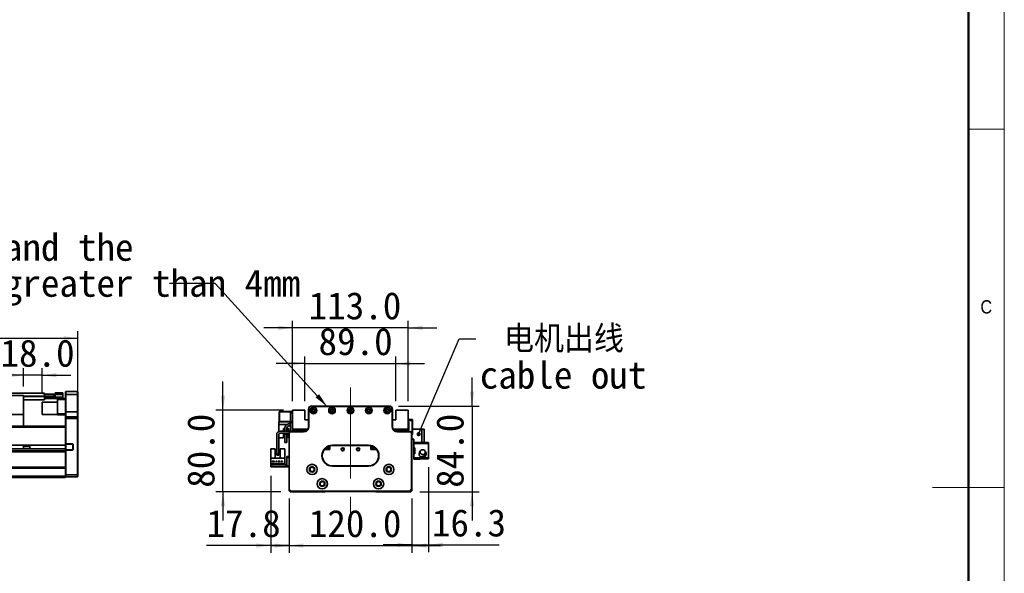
# Model space of a CAD drawing. Header units: millimetres. Extents: x 35 to 2905, y 35 to 2044.
# Tile 8 of 9: x 1943 to 2905, y 956 to 1497. Entities that reach past the tile are written whole.
import ezdxf

# ---------------------------------------------------------------- set-up
doc = ezdxf.new("R2010")
doc.units = ezdxf.units.MM
doc.header["$LTSCALE"] = 7
doc.linetypes.add('CENTERX2', pattern=[20.32, 12.7, -2.54, 2.54, -2.54])
doc.layers.add('黑色实线', color=7, linetype='Continuous')
doc.styles.add('SLDTEXTSTYLE1', font='Gothic.ttf', dxfattribs={"width": 0.913})
doc.styles.add('SLDTEXTSTYLE8', font='txt')
doc.styles.add('SLDTEXTSTYLE9', font='txt', dxfattribs={"bigfont": 'bigfont'})
doc.dimstyles.new('SLDDIMSTYLE0', dxfattribs={"dimtxt": 26.6, "dimasz": 14, "dimexe": 0, "dimexo": 0.0625, "dimgap": 6.65, "dimtad": 2, "dimdec": 1, "dimrnd": 1e-09, "dimzin": 4, "dimdsep": 46, "dimtxsty": 'SLDTEXTSTYLE8', "dimsah": 1, "dimcen": 0.09, "dimadec": 0, "dimazin": 1, "dimtfac": 1, "dimtdec": 1, "dimtmove": 0, "dimatfit": 0, "dimfxl": 0, "dimfrac": 2, "dimtolj": 1, "dimtzin": 12, "dimarcsym": 0})
doc.dimstyles.new('SLDDIMSTYLE1', dxfattribs={"dimtxt": 26.6, "dimasz": 14, "dimexe": 0, "dimexo": 0.0625, "dimgap": 6.65, "dimtad": 2, "dimdec": 1, "dimrnd": 1e-09, "dimzin": 12, "dimdsep": 46, "dimtxsty": 'SLDTEXTSTYLE8', "dimsah": 1, "dimcen": 0.09, "dimadec": 0, "dimazin": 3, "dimtfac": 1, "dimtdec": 1, "dimtmove": 0, "dimatfit": 0, "dimfxl": 0, "dimfrac": 2, "dimtolj": 1, "dimtzin": 12, "dimarcsym": 0})
doc.dimstyles.new('SLDDIMSTYLE2', dxfattribs={"dimtxt": 0.18, "dimasz": 4.2, "dimexe": 0, "dimexo": 0.0625, "dimgap": 0, "dimtad": 0, "dimtih": 1, "dimtoh": 1, "dimdec": 0, "dimrnd": 1e-09, "dimzin": 0, "dimdsep": 46, "dimtxsty": 'Standard', "dimblk1": 'DOT', "dimblk2": 'DOT', "dimsah": 1, "dimcen": 0.09, "dimadec": 0, "dimazin": 0, "dimtfac": 4.2, "dimtdec": 0, "dimtofl": 0, "dimtmove": 0, "dimatfit": 3, "dimldrblk": 'DOT', "dimfxl": 0, "dimfrac": 2, "dimtolj": 1, "dimtzin": 0, "dimarcsym": 0})
doc.dimstyles.new('SLDDIMSTYLE3', dxfattribs={"dimtxt": 0.18, "dimasz": 14, "dimexe": 0, "dimexo": 0.0625, "dimgap": 0, "dimtad": 0, "dimtih": 1, "dimtoh": 1, "dimdec": 0, "dimrnd": 1e-09, "dimzin": 0, "dimdsep": 46, "dimtxsty": 'Standard', "dimsah": 1, "dimcen": 0.09, "dimadec": 0, "dimazin": 0, "dimtfac": 14, "dimtdec": 0, "dimtofl": 0, "dimtmove": 0, "dimatfit": 3, "dimfxl": 0, "dimfrac": 2, "dimtolj": 1, "dimtzin": 0, "dimarcsym": 0})
doc.dimstyles.new('SLDDIMSTYLE4', dxfattribs={"dimtxt": 26.6, "dimasz": 14, "dimexe": 0, "dimexo": 0.0625, "dimgap": 6.65, "dimtad": 2, "dimdec": 1, "dimrnd": 1e-09, "dimzin": 4, "dimdsep": 46, "dimtxsty": 'SLDTEXTSTYLE8', "dimsah": 1, "dimcen": 0.09, "dimadec": 0, "dimazin": 1, "dimtfac": 1, "dimtdec": 1, "dimtofl": 0, "dimtmove": 0, "dimatfit": 3, "dimfxl": 0, "dimfrac": 2, "dimtolj": 1, "dimtzin": 12, "dimarcsym": 0})

# ---------------------------------------------------------------- blocks, each defined once
blk = doc.blocks.new('_D')
at = {"layer": '黑色实线'}
for p, q in [((2206.32, 1028.74), (2206.32, 975.77)), ((2326.32, 1028.74), (2326.32, 975.77)), ((2206.32, 982.77), (2178.32, 982.77)), ((2206.32, 982.77), (2326.32, 982.77)), ((2326.32, 982.77), (2354.32, 982.77))]:
    blk.add_line(p, q, dxfattribs=at)
for points in [[(2206.32, 982.77), (2192.32, 984.87), (2192.32, 980.67)], [(2326.32, 982.77), (2340.32, 980.67), (2340.32, 984.87)]]:
    blk.add_solid(points, dxfattribs=at)
at = {"layer": '黑色实线', "insert": (2225.65, 1017.67), "char_height": 26.6, "attachment_point": 1, "style": 'SLDTEXTSTYLE8'}
blk.add_mtext('120.0', dxfattribs=at)
blk = doc.blocks.new('_D_1')
at = {"layer": '黑色实线'}
for p, q in [((2188.52, 1050.94), (2188.52, 975.77)), ((2206.32, 1028.74), (2206.32, 975.77)), ((2188.52, 982.77), (2125.83, 982.77)), ((2188.52, 982.77), (2206.32, 982.77)), ((2206.32, 982.77), (2234.32, 982.77))]:
    blk.add_line(p, q, dxfattribs=at)
for points in [[(2188.52, 982.77), (2174.52, 984.87), (2174.52, 980.67)], [(2206.32, 982.77), (2220.32, 980.67), (2220.32, 984.87)]]:
    blk.add_solid(points, dxfattribs=at)
at = {"layer": '黑色实线', "insert": (2125.83, 1017.67), "char_height": 26.6, "attachment_point": 1, "style": 'SLDTEXTSTYLE8'}
blk.add_mtext('17.8', dxfattribs=at)
blk = doc.blocks.new('_D_2')
at = {"layer": '黑色实线'}
for p, q in [((2342.62, 1059.54), (2342.62, 976.4)), ((2326.32, 1028.74), (2326.32, 976.4)), ((2326.32, 983.4), (2298.32, 983.4)), ((2326.32, 983.4), (2342.62, 983.4)), ((2342.62, 983.4), (2411.47, 983.4))]:
    blk.add_line(p, q, dxfattribs=at)
for points in [[(2326.32, 983.4), (2312.32, 985.5), (2312.32, 981.3)], [(2342.62, 983.4), (2356.62, 981.3), (2356.62, 985.5)]]:
    blk.add_solid(points, dxfattribs=at)
at = {"layer": '黑色实线', "insert": (2345.93, 1018.3), "char_height": 26.6, "attachment_point": 1, "style": 'SLDTEXTSTYLE8'}
blk.add_mtext('16.3', dxfattribs=at)
blk = doc.blocks.new('_D_3')
at = {"layer": '黑色实线'}
for p, q in [((2385.14, 1119.13), (2385.14, 1147.13)), ((2313.21, 1119.13), (2392.14, 1119.13)), ((2385.14, 1119.13), (2385.14, 1035.13)), ((2334.21, 1035.13), (2392.14, 1035.13)), ((2385.14, 1035.13), (2385.14, 1007.13))]:
    blk.add_line(p, q, dxfattribs=at)
for points in [[(2385.14, 1119.13), (2387.24, 1133.13), (2383.04, 1133.13)], [(2385.14, 1035.13), (2383.04, 1021.13), (2387.24, 1021.13)]]:
    blk.add_solid(points, dxfattribs=at)
at = {"layer": '黑色实线', "insert": (2350.24, 1039.23), "char_height": 26.6, "attachment_point": 1, "rotation": 90, "style": 'SLDTEXTSTYLE8'}
blk.add_mtext('84.0', dxfattribs=at)
blk = doc.blocks.new('_D_4')
at = {"layer": '黑色实线'}
for p, q in [((2141.82, 1115.13), (2141.82, 1143.13)), ((2200.93, 1115.13), (2134.82, 1115.13)), ((2141.82, 1035.13), (2141.82, 1115.13)), ((2198.43, 1035.13), (2134.82, 1035.13)), ((2141.82, 1035.13), (2141.82, 1007.13))]:
    blk.add_line(p, q, dxfattribs=at)
for points in [[(2141.82, 1115.13), (2143.92, 1129.13), (2139.72, 1129.13)], [(2141.82, 1035.13), (2139.72, 1021.13), (2143.92, 1021.13)]]:
    blk.add_solid(points, dxfattribs=at)
at = {"layer": '黑色实线', "insert": (2106.92, 1039.23), "char_height": 26.6, "attachment_point": 1, "rotation": 90, "style": 'SLDTEXTSTYLE8'}
blk.add_mtext('80.0', dxfattribs=at)
blk = doc.blocks.new('_D_5')
at = {"layer": '黑色实线'}
for p, q in [((2221.82, 1124.02), (2221.82, 1167.6)), ((2310.82, 1124.02), (2310.82, 1167.6)), ((2221.82, 1160.6), (2193.82, 1160.6)), ((2221.82, 1160.6), (2310.82, 1160.6)), ((2310.82, 1160.6), (2338.82, 1160.6))]:
    blk.add_line(p, q, dxfattribs=at)
for points in [[(2221.82, 1160.6), (2207.82, 1162.7), (2207.82, 1158.5)], [(2310.82, 1160.6), (2324.82, 1158.5), (2324.82, 1162.7)]]:
    blk.add_solid(points, dxfattribs=at)
at = {"layer": '黑色实线', "insert": (2235.17, 1195.5), "char_height": 26.6, "attachment_point": 1, "style": 'SLDTEXTSTYLE8'}
blk.add_mtext('89.0', dxfattribs=at)
blk = doc.blocks.new('_D_6')
at = {"layer": '黑色实线'}
for p, q in [((2209.82, 1124.02), (2209.82, 1202.53)), ((2322.82, 1124.02), (2322.82, 1202.53)), ((2209.82, 1195.53), (2181.82, 1195.53)), ((2322.82, 1195.53), (2209.82, 1195.53)), ((2322.82, 1195.53), (2350.82, 1195.53))]:
    blk.add_line(p, q, dxfattribs=at)
for points in [[(2209.82, 1195.53), (2195.82, 1197.63), (2195.82, 1193.43)], [(2322.82, 1195.53), (2336.82, 1193.43), (2336.82, 1197.63)]]:
    blk.add_solid(points, dxfattribs=at)
at = {"layer": '黑色实线', "insert": (2225.56, 1230.43), "char_height": 26.6, "attachment_point": 1, "style": 'SLDTEXTSTYLE8'}
blk.add_mtext('113.0', dxfattribs=at)
blk = doc.blocks.new('SW_NOTE_3')
at = {"layer": '黑色实线', "color": 0, "char_height": 26.6, "attachment_point": 1}
for s, insert, style in [(' 电机出线', (3.78, 13.14), 'SLDTEXTSTYLE9'), ('cable out', (3.78, -22.03), 'SLDTEXTSTYLE8')]:
    blk.add_mtext(s, dxfattribs=dict(at, insert=insert, style=style))
blk = doc.blocks.new('_DOT')
at = {"color": 0, "linetype": 'ByBlock', "lineweight": -2}
blk.add_line((-0.5, 0), (-1, 0), dxfattribs=at)
at = {"color": 0, "linetype": 'ByBlock', "const_width": 0.5}
blk.add_lwpolyline([(-0.25, 0, 1), (0.25, 0, 1)], format="xyb", close=True, dxfattribs=at)
blk = doc.blocks.new('SW_NOTE_4')
at = {"layer": '黑色实线', "color": 0, "char_height": 26.6, "attachment_point": 1, "style": 'SLDTEXTSTYLE8'}
for s, insert in [('The distance between the load plate and the ', (-813.28, 48.87)), ('steel belt protection belt shall be greater than 4mm', (-813.28, 13.7))]:
    blk.add_mtext(s, dxfattribs=dict(at, insert=insert))
blk = doc.blocks.new('_D_21')
at = {"layer": '黑色实线'}
for p, q in [((204.07, 1115.83), (204.07, 1192.33)), ((204.07, 1185.33), (2000.07, 1185.33)), ((2000.07, 1115.83), (2000.07, 1192.33))]:
    blk.add_line(p, q, dxfattribs=at)
for points in [[(204.07, 1185.33), (218.07, 1183.23), (218.07, 1187.43)], [(2000.07, 1185.33), (1986.07, 1187.43), (1986.07, 1183.23)]]:
    blk.add_solid(points, dxfattribs=at)
at = {"layer": '黑色实线', "insert": (1047.3, 1220.23), "char_height": 26.6, "attachment_point": 1, "style": 'SLDTEXTSTYLE8'}
blk.add_mtext('1796.0', dxfattribs=at)
blk = doc.blocks.new('_D_25')
at = {"layer": '黑色实线'}
for p, q in [((1757.07, 1138.33), (1757.07, 1156.22)), ((1947.07, 1138.33), (1947.07, 1156.22)), ((1947.07, 1149.22), (1757.07, 1149.22))]:
    blk.add_line(p, q, dxfattribs=at)
for points in [[(1757.07, 1149.22), (1771.07, 1147.12), (1771.07, 1151.32)], [(1947.07, 1149.22), (1933.07, 1151.32), (1933.07, 1147.12)]]:
    blk.add_solid(points, dxfattribs=at)
at = {"layer": '黑色实线', "insert": (1806.17, 1184.12), "char_height": 26.6, "attachment_point": 1, "style": 'SLDTEXTSTYLE8'}
blk.add_mtext('190.0', dxfattribs=at)
blk = doc.blocks.new('_D_26')
at = {"layer": '黑色实线'}
for p, q in [((1947.07, 1138.33), (1947.07, 1156.22)), ((1965.07, 1131.53), (1965.07, 1156.22)), ((1947.07, 1149.22), (1919.07, 1149.22)), ((1965.07, 1149.22), (1947.07, 1149.22)), ((1965.07, 1149.22), (1993.07, 1149.22))]:
    blk.add_line(p, q, dxfattribs=at)
for points in [[(1947.07, 1149.22), (1933.07, 1151.32), (1933.07, 1147.12)], [(1965.07, 1149.22), (1979.07, 1147.12), (1979.07, 1151.32)]]:
    blk.add_solid(points, dxfattribs=at)
at = {"layer": '黑色实线', "insert": (1924.52, 1184.12), "char_height": 26.6, "attachment_point": 1, "style": 'SLDTEXTSTYLE8'}
blk.add_mtext('18.0', dxfattribs=at)

msp = doc.modelspace()

# ---------------------------------------------------------------- linework, layer by layer
at = {"color": 7, "linetype": 'Continuous', "lineweight": 18}
for p, q in [((2905, 35), (2905, 2044)), ((2870, 2009), (2870, 70)), ((2870, 1389.5), (2905, 1389.5)), ((2905, 1039.5), (2835, 1039.5))]:
    msp.add_line(p, q, dxfattribs=at)
at = {"color": 7, "linetype": 'Continuous', "lineweight": 50}
msp.add_line((2870, 2009), (2870, 70), dxfattribs=at)
at = {"color": 7, "linetype": 'Continuous', "lineweight": 35}
for p, q in [((1967.57, 1131.79), (236.57, 1131.79)), ((1947.07, 1129.44), (1757.07, 1129.44)), ((1947.07, 1129.44), (1947.07, 1110.94)), ((1967.57, 1125.29), (1947.07, 1125.29)), ((1967.11, 1130.41), (1967.11, 1130.64)), ((1967.11, 1130.64), (1967.61, 1130.64)), ((1967.11, 1130.64), (1967.11, 1130.64)), ((1967.57, 1131.79), (1967.57, 1130.64)), ((1967.57, 1129.15), (1967.57, 1128.79)), ((1967.57, 1128.79), (1967.57, 1128.29)), ((1967.61, 1128.64), (1967.57, 1128.64)), ((1967.57, 1128.14), (1967.87, 1128.44)), ((1967.57, 1128.44), (1967.87, 1128.44)), ((1967.57, 1128.29), (1967.57, 1125.29)), ((1967.57, 1128.14), (1967.87, 1128.14)), ((1967.57, 1127.94), (1967.87, 1127.94)), ((1967.57, 1126.74), (1967.87, 1126.44)), ((1967.61, 1130.64), (1967.61, 1128.64)), ((1967.61, 1130.64), (1976.61, 1130.64)), ((1967.61, 1128.64), (1976.61, 1128.64)), ((1967.87, 1128.14), (1967.87, 1128.44)), ((1967.87, 1128.44), (1978.07, 1128.44)), ((1967.87, 1128.14), (1967.87, 1127.94)), ((1978.07, 1128.14), (1967.87, 1128.14)), ((1967.87, 1127.94), (1967.87, 1126.44)), ((1967.87, 1127.94), (1985.27, 1127.94)), ((1985.27, 1126.44), (1967.87, 1126.44)), ((1976.61, 1128.64), (1976.61, 1130.64)), ((1976.61, 1130.64), (1977.11, 1130.64)), ((1977.11, 1128.64), (1976.61, 1128.64)), ((1977.11, 1130.64), (1977.11, 1128.64)), ((1977.11, 1128.64), (1977.57, 1128.64)), ((1977.57, 1128.44), (1977.57, 1128.64)), ((1978.07, 1131.94), (1985.27, 1131.94)), ((1978.07, 1130.44), (1978.07, 1131.94)), ((1985.27, 1130.44), (1978.07, 1130.44)), ((1978.07, 1128.14), (1978.07, 1130.44)), ((1980.07, 1125.44), (1980.07, 1126.44)), ((1988.07, 1125.44), (1980.07, 1125.44)), ((1980.07, 1111.44), (1980.07, 1125.44)), ((1985.27, 1130.44), (1985.27, 1131.94)), ((1985.57, 1131.64), (1985.27, 1131.94)), ((1985.57, 1130.44), (1985.27, 1130.44)), ((1985.27, 1127.94), (1985.27, 1130.44)), ((1985.27, 1126.44), (1985.27, 1127.94)), ((1985.27, 1127.94), (1985.57, 1127.94)), ((1985.27, 1126.44), (1985.57, 1126.74)), ((1985.27, 1126.44), (1988.07, 1126.44)), ((1985.57, 1131.64), (1985.57, 1130.44)), ((1985.57, 1130.44), (1985.57, 1127.94)), ((1985.57, 1127.94), (1985.57, 1126.74)), ((1988.37, 1133.44), (1988.07, 1133.14)), ((1988.07, 1130.44), (1988.07, 1133.14)), ((1988.37, 1130.44), (1988.07, 1130.44)), ((1988.07, 1113.44), (1988.07, 1130.44)), ((1988.37, 1133.44), (1988.37, 1130.44)), ((1988.37, 1133.44), (1999.77, 1133.44)), ((1988.37, 1130.44), (1988.37, 1113.44)), ((1999.77, 1130.44), (1988.37, 1130.44)), ((1999.77, 1130.44), (1999.77, 1133.44)), ((1999.77, 1133.44), (2000.07, 1133.14)), ((1999.77, 1113.44), (1999.77, 1130.44)), ((1999.77, 1130.44), (2000.07, 1130.44)), ((2000.07, 1133.14), (2000.07, 1130.44)), ((2000.07, 1130.44), (2000.07, 1113.44)), ((1965.37, 1122.94), (1965.07, 1122.64)), ((1965.07, 1111.24), (1965.07, 1122.64)), ((1980.07, 1122.94), (1965.37, 1122.94)), ((1965.37, 1122.94), (1965.37, 1110.94)), ((2225.3, 1116.33), (2225.3, 1114.33)), ((2225.3, 1116.33), (2225.33, 1116.33)), ((2225.32, 1116.13), (2225.62, 1116.13)), ((2225.32, 1099.13), (2225.32, 1116.13)), ((2225.62, 1116.13), (2225.62, 1099.13)), ((2228.32, 1119.13), (2228.32, 1118.83)), ((2228.32, 1119.13), (2304.32, 1119.13)), ((2304.32, 1118.83), (2228.32, 1118.83)), ((2304.32, 1119.13), (2304.32, 1118.83)), ((2307.32, 1116.13), (2307.02, 1116.13)), ((2307.02, 1099.13), (2307.02, 1116.13)), ((2307.31, 1116.33), (2307.34, 1116.33)), ((2307.32, 1116.13), (2307.32, 1099.13)), ((2307.34, 1116.33), (2307.34, 1114.33)), ((1947.07, 1110.94), (1862.07, 1110.94)), ((1947.07, 1110.94), (1947.07, 1099.44)), ((1965.07, 1111.24), (1965.37, 1110.94)), ((1965.37, 1110.94), (1980.07, 1110.94)), ((1980.07, 1111.44), (1988.07, 1111.44)), ((1980.07, 1110.44), (1980.07, 1111.44)), ((1988.07, 1110.44), (1980.07, 1110.44)), ((1988.37, 1113.44), (1988.07, 1113.44)), ((1988.07, 1108.14), (1988.07, 1113.44)), ((1988.37, 1108.44), (1988.07, 1108.14)), ((1988.07, 1106.94), (1988.07, 1108.14)), ((1988.37, 1106.94), (1988.07, 1106.94)), ((1988.07, 1099.1), (1988.07, 1106.94)), ((1988.37, 1113.44), (1988.37, 1108.44)), ((1988.37, 1113.44), (1999.77, 1113.44)), ((1988.37, 1108.44), (1988.37, 1106.94)), ((1988.37, 1108.44), (1999.77, 1108.44)), ((1988.37, 1106.94), (1988.37, 1082.29)), ((1999.77, 1106.94), (1988.37, 1106.94)), ((1999.77, 1108.44), (1999.77, 1113.44)), ((2000.07, 1113.44), (1999.77, 1113.44)), ((1999.77, 1106.94), (1999.77, 1108.44)), ((2000.07, 1108.14), (1999.77, 1108.44)), ((1999.77, 1051.94), (1999.77, 1106.94)), ((2000.07, 1106.94), (1999.77, 1106.94)), ((2000.07, 1113.44), (2000.07, 1108.14)), ((2000.07, 1108.14), (2000.07, 1106.94)), ((2000.07, 1106.94), (2000.07, 1052.07)), ((2197.12, 1113.63), (2196.82, 1113.33)), ((2197.12, 1113.33), (2196.82, 1113.21)), ((2196.82, 1113.21), (2196.82, 1113.33)), ((2196.82, 1104.06), (2196.82, 1113.21)), ((2197.12, 1113.63), (2197.12, 1113.33)), ((2197.12, 1113.63), (2207.82, 1113.63)), ((2197.12, 1113.33), (2197.12, 1103.93)), ((2207.82, 1113.33), (2197.12, 1113.33)), ((2207.82, 1112.63), (2207.82, 1113.63)), ((2207.82, 1113.63), (2209.82, 1113.63)), ((2209.82, 1112.63), (2207.82, 1112.63)), ((2207.82, 1112.63), (2207.82, 1104.13)), ((2209.82, 1115.13), (2209.82, 1096.63)), ((2221.82, 1115.13), (2209.82, 1115.13)), ((2221.82, 1105.63), (2221.82, 1115.13)), ((2225.3, 1114.33), (2225.32, 1114.33)), ((2307.34, 1114.33), (2307.32, 1114.33)), ((2310.82, 1115.13), (2310.82, 1105.63)), ((2322.82, 1115.13), (2310.82, 1115.13)), ((2322.82, 1096.63), (2322.82, 1115.13)), ((2322.82, 1106.13), (2326.52, 1106.13)), ((2326.52, 1105.13), (2326.52, 1106.13)), ((2326.52, 1106.13), (2326.82, 1105.83)), ((1988.07, 1099.38), (1862.07, 1099.38)), ((1936.57, 1099.44), (1982.07, 1099.44)), ((1982.07, 1099.44), (1982.07, 1099.38)), ((1988.07, 1099.1), (1988.07, 1098.38)), ((1988.07, 1080.84), (1988.07, 1098.38)), ((2196.52, 1101.03), (2196.52, 1103.63)), ((2196.52, 1103.63), (2207.82, 1103.63)), ((2196.52, 1101.03), (2204.18, 1101.03)), ((2196.52, 1094.38), (2196.52, 1101.03)), ((2197.12, 1103.93), (2196.82, 1104.06)), ((2196.82, 1103.93), (2196.82, 1104.06)), ((2196.82, 1103.93), (2197.12, 1103.63)), ((2197.12, 1103.93), (2207.82, 1103.93)), ((2197.12, 1103.93), (2197.12, 1103.63)), ((2200.82, 1097.13), (2202.32, 1097.13)), ((2200.82, 1094.63), (2200.82, 1097.13)), ((2202.32, 1097.65), (2202.32, 1094.63)), ((2204.32, 1097.63), (2204.32, 1094.63)), ((2204.32, 1097.13), (2205.82, 1097.13)), ((2205.82, 1097.13), (2205.82, 1094.63)), ((2207.82, 1104.13), (2209.82, 1104.13)), ((2207.82, 1103.13), (2207.82, 1104.13)), ((2207.82, 1103.13), (2207.82, 1096.13)), ((2209.82, 1103.13), (2207.82, 1103.13)), ((2209.82, 1096.63), (2224.65, 1096.63)), ((2209.82, 1096.63), (2209.82, 1096.13)), ((2210.12, 1094.13), (2210.12, 1096.63)), ((2210.82, 1095.63), (2211.82, 1096.63)), ((2225.32, 1105.63), (2221.82, 1105.63)), ((2222.74, 1096.63), (2222.95, 1096.43)), ((2225.62, 1099.13), (2225.32, 1099.13)), ((2307.32, 1099.13), (2307.02, 1099.13)), ((2310.82, 1105.63), (2307.32, 1105.63)), ((2307.99, 1096.63), (2322.82, 1096.63)), ((2309.9, 1096.63), (2309.69, 1096.43)), ((2321.82, 1095.63), (2320.82, 1096.63)), ((2326.52, 1105.13), (2322.82, 1105.13)), ((2322.82, 1103.63), (2323.32, 1103.63)), ((2323.32, 1096.63), (2322.82, 1096.63)), ((2323.32, 1103.63), (2323.32, 1095.63)), ((2326.52, 1092.13), (2326.52, 1105.13)), ((2326.82, 1105.01), (2326.52, 1105.13)), ((2326.82, 1105.83), (2326.82, 1105.01)), ((2326.82, 1105.01), (2326.82, 1092.26)), ((2336.22, 1096.63), (2326.82, 1096.63)), ((2336.22, 1083.63), (2336.22, 1096.63)), ((2336.22, 1096.63), (2338.22, 1096.63)), ((2338.22, 1096.63), (2338.22, 1083.63)), ((2194.32, 1091.13), (2194.32, 1072.13)), ((2196.32, 1091.13), (2196.32, 1072.13)), ((2196.52, 1088.13), (2196.52, 1091.88)), ((2200.82, 1088.13), (2196.52, 1088.13)), ((2206.32, 1094.63), (2197.82, 1094.63)), ((2206.32, 1092.63), (2197.82, 1092.63)), ((2200.82, 1088.13), (2200.82, 1092.63)), ((2202.32, 1092.63), (2202.32, 1091.63)), ((2202.32, 1091.63), (2204.32, 1091.63)), ((2202.32, 1083.63), (2202.32, 1091.63)), ((2204.32, 1092.63), (2204.32, 1091.63)), ((2204.32, 1091.63), (2204.32, 1083.63)), ((2205.82, 1092.63), (2205.82, 1088.13)), ((2206.32, 1088.13), (2205.82, 1088.13)), ((2206.62, 1092.63), (2206.32, 1092.63)), ((2206.32, 1037.63), (2206.32, 1092.63)), ((2206.62, 1092.63), (2206.62, 1037.76)), ((2207.82, 1093.83), (2207.82, 1094.13)), ((2207.82, 1094.13), (2220.32, 1094.13)), ((2220.32, 1093.83), (2207.82, 1093.83)), ((2210.82, 1095.63), (2210.82, 1094.13)), ((2211.42, 1094.58), (2212.37, 1095.53)), ((2211.42, 1094.13), (2211.42, 1094.58)), ((2223.79, 1095.53), (2212.37, 1095.53)), ((2220.32, 1093.83), (2220.32, 1094.13)), ((2224.32, 1096.13), (2223.66, 1096.13)), ((2308.98, 1096.13), (2308.32, 1096.13)), ((2320.27, 1095.53), (2308.85, 1095.53)), ((2312.32, 1094.13), (2324.82, 1094.13)), ((2312.32, 1094.13), (2312.32, 1093.83)), ((2324.82, 1093.83), (2312.32, 1093.83)), ((2320.27, 1095.53), (2321.22, 1094.58)), ((2321.22, 1094.13), (2321.22, 1094.58)), ((2323.32, 1095.63), (2321.82, 1095.63)), ((2321.82, 1094.13), (2321.82, 1095.63)), ((2324.82, 1094.13), (2324.82, 1093.83)), ((2326.32, 1092.63), (2326.02, 1092.63)), ((2326.02, 1037.76), (2326.02, 1092.63)), ((2326.32, 1092.63), (2326.32, 1037.63)), ((2326.32, 1092.13), (2326.52, 1092.13)), ((2326.52, 1091.13), (2326.32, 1091.13)), ((2326.82, 1092.26), (2326.52, 1092.13)), ((2326.52, 1091.13), (2326.52, 1092.13)), ((2326.82, 1091.43), (2326.52, 1091.13)), ((2326.82, 1092.26), (2326.82, 1091.43)), ((1988.07, 1080.84), (1892.07, 1080.84)), ((1988.07, 1077.44), (1892.07, 1077.44)), ((1946.9, 1080.84), (1946.9, 1077.44)), ((1953.24, 1079.44), (1946.9, 1079.44)), ((1953.24, 1077.44), (1953.24, 1080.84)), ((1988.37, 1081.99), (1988.07, 1082.29)), ((1988.07, 1082.29), (1988.37, 1082.29)), ((1988.07, 1077.44), (1988.07, 1080.84)), ((1988.07, 1075.38), (1988.07, 1077.44)), ((1988.37, 1082.29), (1994.57, 1082.29)), ((1988.37, 1082.29), (1988.49, 1081.99)), ((1988.49, 1081.99), (1988.37, 1081.99)), ((1988.37, 1081.99), (1988.37, 1076.29)), ((1994.57, 1081.99), (1988.49, 1081.99)), ((1994.57, 1082.29), (1994.57, 1081.99)), ((1995.07, 1076.79), (1995.07, 1081.49)), ((1995.37, 1081.49), (1995.07, 1081.49)), ((1995.37, 1081.49), (1995.37, 1076.79)), ((2188.52, 1077.33), (2192.82, 1077.33)), ((2188.52, 1077.33), (2188.52, 1068.03)), ((2192.82, 1068.33), (2192.82, 1077.33)), ((2197.82, 1077.33), (2197.82, 1068.33)), ((2197.82, 1077.33), (2202.12, 1077.33)), ((2202.12, 1077.33), (2202.12, 1068.03)), ((2204.32, 1083.63), (2202.32, 1083.63)), ((2244.22, 1077.77), (2243.58, 1077.13)), ((2243.72, 1077.13), (2244.82, 1078.23)), ((2244.22, 1077.77), (2244.22, 1079.51)), ((2244.82, 1078.23), (2244.82, 1079.8)), ((2246.32, 1076.73), (2246.32, 1080.31)), ((2248.82, 1080.93), (2283.82, 1080.93)), ((2248.82, 1080.93), (2248.82, 1080.63)), ((2283.82, 1080.63), (2248.82, 1080.63)), ((2283.82, 1080.93), (2283.82, 1080.63)), ((2286.32, 1080.31), (2286.32, 1076.73)), ((2287.32, 1080), (2287.32, 1076.83)), ((2288.12, 1079.66), (2288.12, 1077.93)), ((2288.12, 1077.93), (2288.92, 1077.13)), ((2288.42, 1077.77), (2288.42, 1079.51)), ((2289.06, 1077.13), (2288.42, 1077.77)), ((2328.22, 1086.63), (2326.32, 1086.63)), ((2328.22, 1083.63), (2328.22, 1086.63)), ((2336.22, 1083.63), (2328.22, 1083.63)), ((2328.22, 1083.63), (2328.22, 1082.43)), ((2328.22, 1082.43), (2342.62, 1082.43)), ((2328.22, 1078.43), (2328.22, 1082.43)), ((2329.22, 1078.43), (2328.22, 1078.43)), ((2328.22, 1078.43), (2328.22, 1077.93)), ((2328.22, 1077.93), (2328.22, 1072.93)), ((2329.22, 1077.93), (2328.22, 1077.93)), ((2329.22, 1072.43), (2329.22, 1078.43)), ((2334.22, 1083.63), (2334.22, 1083.43)), ((2342.62, 1083.43), (2334.22, 1083.43)), ((2338.22, 1083.63), (2336.22, 1083.63)), ((2342.62, 1083.43), (2342.62, 1082.43)), ((2342.62, 1082.43), (2342.62, 1068.43)), ((1988.07, 1074.38), (1891.31, 1074.38)), ((1988.37, 1076.29), (1988.07, 1075.99)), ((1988.37, 1075.99), (1988.07, 1075.99)), ((1988.07, 1075.38), (1988.07, 1074.67)), ((1988.07, 1059.1), (1988.07, 1074.67)), ((1988.37, 1076.29), (1988.49, 1076.29)), ((1988.49, 1076.29), (1988.37, 1075.99)), ((1988.37, 1075.99), (1988.37, 1051.94)), ((1994.57, 1075.99), (1988.37, 1075.99)), ((1988.49, 1076.29), (1994.57, 1076.29)), ((1994.57, 1075.99), (1994.57, 1076.29)), ((1995.37, 1076.79), (1995.07, 1076.79)), ((2202.12, 1068.03), (2188.52, 1068.03)), ((2188.52, 1068.03), (2188.52, 1061.83)), ((2197.82, 1068.33), (2192.82, 1068.33)), ((2194.32, 1072.13), (2196.32, 1072.13)), ((2194.32, 1071.13), (2194.32, 1072.13)), ((2196.32, 1071.13), (2194.32, 1071.13)), ((2196.32, 1072.13), (2196.32, 1071.13)), ((2202.12, 1061.83), (2202.12, 1068.03)), ((2204.32, 1068.83), (2204.32, 1069.83)), ((2204.32, 1069.83), (2206.32, 1069.83)), ((2206.32, 1068.83), (2204.32, 1068.83)), ((2204.32, 1060.83), (2204.32, 1068.83)), ((2240.9, 1076.73), (2246.32, 1076.73)), ((2240.97, 1076.83), (2246.32, 1076.83)), ((2243.58, 1077.13), (2241.22, 1077.13)), ((2243.72, 1077.13), (2243.58, 1077.13)), ((2286.32, 1076.83), (2291.67, 1076.83)), ((2286.32, 1076.73), (2291.74, 1076.73)), ((2289.06, 1077.13), (2288.92, 1077.13)), ((2291.42, 1077.13), (2289.06, 1077.13)), ((2328.22, 1072.43), (2328.22, 1072.93)), ((2328.22, 1072.93), (2329.22, 1072.93)), ((2328.22, 1068.43), (2328.22, 1072.43)), ((2328.22, 1072.43), (2329.22, 1072.43)), ((2342.62, 1068.43), (2328.22, 1068.43)), ((2328.22, 1068.43), (2328.22, 1067.23)), ((2333.67, 1073.23), (2333.57, 1072.43)), ((2333.9, 1073.87), (2333.77, 1073.55)), ((2333.78, 1074.01), (2333.81, 1074.02)), ((2333.81, 1070.84), (2333.78, 1070.85)), ((2333.81, 1074.02), (2334.2, 1074.6)), ((2333.97, 1073.94), (2333.81, 1074.02)), ((2333.94, 1073.85), (2333.81, 1073.91)), ((2342.62, 1068.43), (2342.62, 1067.43)), ((1988.07, 1059.38), (216.07, 1059.38)), ((1988.07, 1058.38), (216.07, 1058.38)), ((1988.07, 1059.1), (1988.07, 1058.38)), ((1988.07, 1050.44), (1988.07, 1058.38)), ((2188.52, 1059.83), (2188.52, 1061.83)), ((2188.52, 1061.83), (2189.52, 1061.83)), ((2189.52, 1059.83), (2188.52, 1059.83)), ((2188.82, 1063.13), (2188.82, 1062.43)), ((2201.82, 1063.13), (2188.82, 1063.13)), ((2188.82, 1062.43), (2201.82, 1062.43)), ((2189.52, 1061.83), (2189.52, 1059.83)), ((2203.32, 1061.83), (2189.52, 1061.83)), ((2203.32, 1059.83), (2189.52, 1059.83)), ((2189.76, 1065.38), (2189.76, 1065.08)), ((2192.26, 1065.38), (2189.76, 1065.38)), ((2189.76, 1065.08), (2192.26, 1065.08)), ((2192.26, 1065.08), (2192.26, 1065.38)), ((2193.3, 1065.38), (2193.3, 1065.08)), ((2194.8, 1065.38), (2193.3, 1065.38)), ((2193.3, 1065.08), (2194.8, 1065.08)), ((2194.8, 1065.08), (2194.8, 1065.38)), ((2195.84, 1065.38), (2195.84, 1065.08)), ((2197.34, 1065.38), (2195.84, 1065.38)), ((2195.84, 1065.08), (2197.34, 1065.08)), ((2197.34, 1065.08), (2197.34, 1065.38)), ((2199.88, 1065.38), (2198.38, 1065.38)), ((2198.38, 1065.38), (2198.38, 1065.08)), ((2198.38, 1065.08), (2199.88, 1065.08)), ((2199.88, 1065.08), (2199.88, 1065.38)), ((2201.82, 1062.43), (2201.82, 1063.13)), ((2203.32, 1061.83), (2203.32, 1059.83)), ((2204.32, 1060.83), (2206.32, 1060.83)), ((2204.32, 1059.83), (2204.32, 1060.83)), ((2206.32, 1059.83), (2204.32, 1059.83)), ((2248.82, 1060.63), (2283.82, 1060.63)), ((2248.82, 1060.63), (2248.82, 1060.33)), ((2283.82, 1060.33), (2248.82, 1060.33)), ((2283.82, 1060.63), (2283.82, 1060.33)), ((2334.22, 1067.23), (2328.22, 1067.23)), ((2334.22, 1067.43), (2342.62, 1067.43)), ((2334.22, 1067.43), (2334.22, 1067.23)), ((1988.07, 1050.44), (216.07, 1050.44)), ((1988.07, 1049.44), (216.07, 1049.44)), ((1988.07, 1052.07), (1988.37, 1051.94)), ((1988.07, 1049.44), (1988.07, 1050.44)), ((1988.07, 1050.24), (1988.37, 1049.94)), ((1988.37, 1051.94), (1988.37, 1049.94)), ((1988.37, 1051.94), (1999.77, 1051.94)), ((1999.77, 1049.94), (1988.37, 1049.94)), ((2000.07, 1052.07), (1999.77, 1051.94)), ((1999.77, 1049.94), (1999.77, 1051.94)), ((2000.07, 1050.24), (1999.77, 1049.94)), ((2000.07, 1052.07), (2000.07, 1050.24)), ((2206.62, 1037.76), (2206.32, 1037.63)), ((2208.32, 1035.63), (2206.32, 1037.63)), ((2206.32, 1036.13), (2206.32, 1037.63)), ((2207.32, 1035.13), (2206.32, 1036.13)), ((2206.62, 1037.76), (2208.44, 1035.93)), ((2241.32, 1035.13), (2207.32, 1035.13)), ((2208.44, 1035.93), (2208.32, 1035.63)), ((2324.32, 1035.63), (2208.32, 1035.63)), ((2208.44, 1035.93), (2324.2, 1035.93)), ((2241.32, 1035.13), (2241.82, 1035.63)), ((2291.32, 1035.13), (2290.82, 1035.63)), ((2325.32, 1035.13), (2291.32, 1035.13)), ((2324.2, 1035.93), (2326.02, 1037.76)), ((2324.2, 1035.93), (2324.32, 1035.63)), ((2326.32, 1037.63), (2324.32, 1035.63)), ((2325.32, 1035.13), (2326.32, 1036.13)), ((2326.02, 1037.76), (2326.32, 1037.63)), ((2326.32, 1036.13), (2326.32, 1037.63))]:
    msp.add_line(p, q, dxfattribs=at)
at = {"color": 8, "linetype": 'Continuous', "lineweight": 35}
for p, q in [((1967.57, 1128.79), (1947.07, 1128.79)), ((1967.57, 1128.29), (1947.07, 1128.29)), ((1988.07, 1098.38), (1862.07, 1098.38)), ((1988.07, 1075.38), (1892.07, 1075.38))]:
    msp.add_line(p, q, dxfattribs=at)
at = {"color": 7, "linetype": 'Continuous', "lineweight": 35, "flags": 128}
msp.add_lwpolyline([(2203.32, 1059.83), (2203.91, 1059.89), (2204.32, 1060)], dxfattribs=at)
at = {"color": 7, "linetype": 'Continuous', "lineweight": 35}
for centre, radius in [((2230.32, 1114.88), 3.25), ((2230.32, 1114.88), 3), ((2230.32, 1114.88), 1.6), ((2230.32, 1114.88), 1.25), ((2248.32, 1114.88), 3.25), ((2248.32, 1114.88), 3), ((2248.32, 1114.88), 1.6), ((2248.32, 1114.88), 1.25), ((2266.32, 1114.88), 3.25), ((2266.32, 1114.88), 3), ((2266.32, 1114.88), 1.6), ((2266.32, 1114.88), 1.25), ((2284.32, 1114.88), 3.25), ((2284.32, 1114.88), 3), ((2284.32, 1114.88), 1.6), ((2284.32, 1114.88), 1.25), ((2302.32, 1114.88), 3.25), ((2302.32, 1114.88), 3), ((2302.32, 1114.88), 1.6), ((2302.32, 1114.88), 1.25), ((2258.82, 1076.83), 1.53), ((2258.82, 1076.83), 1.25), ((2273.82, 1076.83), 1.53), ((2273.82, 1076.83), 1.25), ((2228.82, 1057.16), 5.03), ((2228.82, 1057.16), 5), ((2228.82, 1057.16), 2.65), ((2228.82, 1057.16), 2.1), ((2303.82, 1057.16), 5.03), ((2303.82, 1057.16), 5), ((2303.82, 1057.16), 2.65), ((2303.82, 1057.16), 2.1), ((2238.82, 1043.16), 5.03), ((2238.82, 1043.16), 5), ((2238.82, 1043.16), 2.65), ((2238.82, 1043.16), 2.1), ((2293.82, 1043.16), 5.03), ((2293.82, 1043.16), 5), ((2293.82, 1043.16), 2.65), ((2293.82, 1043.16), 2.1)]:
    msp.add_circle(centre, radius, dxfattribs=at)
for centre, radius, start, end in [((2228.32, 1116.13), 3, 90, 180), ((2228.32, 1116.13), 2.7, 90, 180), ((2304.32, 1116.13), 3, 0, 90), ((2304.32, 1116.13), 2.7, 0, 90), ((2206.32, 1097.65), 4, 94.78019, 180), ((2206.32, 1097.63), 2, 94.78019, 180), ((2205.82, 1103.63), 2, 274.78019, 0), ((2205.82, 1103.61), 4, 274.78019, 300), ((2220.32, 1099.13), 5.3, 270, 0), ((2220.32, 1099.13), 5, 270, 0), ((2223.66, 1097.13), 1, 224.99989, 270), ((2312.32, 1099.13), 5.3, 180, 270), ((2312.32, 1099.13), 5, 180, 270), ((2308.98, 1097.13), 1, 270, 315.00006), ((2197.82, 1091.13), 3.5, 90, 180), ((2197.82, 1091.13), 1.5, 90, 180), ((2206.32, 1096.13), 1.5, 270, 0), ((2207.82, 1092.63), 1.5, 90, 180), ((2207.82, 1092.63), 1.2, 90, 180), ((2206.32, 1096.13), 3.5, 325.1501, 0), ((2324.82, 1092.63), 1.5, 0, 90), ((2324.82, 1092.63), 1.2, 0, 90), ((1994.57, 1081.49), 0.8, 0, 90), ((1994.57, 1081.49), 0.5, 0, 90), ((2248.82, 1070.63), 10.3, 90, 270), ((2248.82, 1070.63), 10, 90, 270), ((2283.82, 1070.63), 10.3, 270, 90), ((2283.82, 1070.63), 10, 270, 90), ((1994.57, 1076.79), 0.8, 270, 0), ((1994.57, 1076.79), 0.5, 270, 0), ((2336.82, 1072.43), 3.4, 207.88541, 44.31348), ((2336.82, 1072.43), 3.45, 237.57421, 0), ((2336.82, 1072.43), 2.5, 274.06825, 11.05475), ((2336.82, 1072.43), 2.6, 277.27427, 10.90897), ((2336.82, 1072.43), 3.45, 0, 47.89891), ((2203.32, 1062.83), 1, 270, 0)]:
    msp.add_arc(centre, radius, start, end, dxfattribs=at)
for points, knots in [([(2334.65, 1075.36), (2334.46, 1075), (2334.13, 1074.34), (2333.67, 1073.28), (2333.45, 1072.46), (2333.4, 1071.79), (2333.5, 1071.23), (2333.72, 1070.63), (2334.18, 1070.03), (2334.86, 1069.59), (2335.59, 1069.36), (2336.35, 1069.35), (2337.06, 1069.59), (2337.24, 1069.71), (2337.19, 1069.75), (2337.17, 1069.76)], [0, 0, 0, 0, 0.180096, 0.330005, 0.449646, 0.539748, 0.574622, 0.605323, 0.678401, 0.721406, 0.761985, 0.82916, 0.888669, 0.960603, 1, 1, 1, 1]), ([(2338.21, 1076.2), (2338.46, 1075.97), (2338.96, 1075.51), (2339.36, 1074.59), (2339.4, 1073.67), (2339.12, 1072.88), (2338.61, 1072.26), (2337.92, 1071.85), (2337.11, 1071.68), (2336.27, 1071.79), (2335.49, 1072.16), (2334.87, 1072.76), (2334.48, 1073.52), (2334.39, 1074.37), (2334.5, 1075.13), (2334.84, 1075.72), (2335.37, 1076.14), (2336.11, 1076.39), (2336.85, 1076.46), (2337.4, 1076.49), (2337.66, 1076.48), (2337.74, 1076.48), (2337.76, 1076.47), (2337.84, 1076.44), (2337.99, 1076.35), (2338.13, 1076.25), (2338.21, 1076.2)], [0, 0, 0, 0, 0.064818, 0.129779, 0.189731, 0.242618, 0.294414, 0.346244, 0.398724, 0.4522, 0.506601, 0.561453, 0.616051, 0.669772, 0.72707, 0.765377, 0.803691, 0.85891, 0.914229, 0.949555, 0.964001, 0.964851, 0.965759, 0.96871, 0.980528, 1, 1, 1, 1]), ([(2339.04, 1071.29), (2339.15, 1071.54), (2339.34, 1072.01), (2339.38, 1072.52), (2339.3, 1072.82), (2339.27, 1072.91)], [0, 0, 0, 0, 0.4359761, 0.8267396, 1, 1, 1, 1])]:
    msp.add_open_spline(points, degree=3, knots=knots, dxfattribs=at)
at = {"layer": '黑色实线', "linetype": 'CENTERX2', "lineweight": 18}
msp.add_line((2266.32, 1137.08), (2266.32, 993.18), dxfattribs=at)

# ---------------------------------------------------------------- block references
at = {"layer": '黑色实线'}
for name, p in [('SW_NOTE_4', (2089.63, 1238.79)), ('SW_NOTE_3', (2388.87, 1184.78))]:
    msp.add_blockref(name, p, dxfattribs=at)

# ---------------------------------------------------------------- texts
at = {"color": 7, "linetype": 'Continuous', "lineweight": 0, "insert": (2881.67, 1222.52), "char_height": 12.96, "attachment_point": 1, "style": 'SLDTEXTSTYLE1'}
msp.add_mtext('C', dxfattribs=at)

# ---------------------------------------------------------------- dimensions: what is measured, and where the dimension line sits
at = {"layer": '黑色实线'}
for base, p1, p2, dimstyle, picture, middle in [((2209.82, 1195.53), (2322.82, 1115.13), (2209.82, 1115.13), 'SLDDIMSTYLE0', '_D_6', (2267.94, 1195.53)), ((2000.07, 1185.33), (204.07, 1106.94), (2000.07, 1106.94), 'SLDDIMSTYLE4', '_D_21', (1099.28, 1185.33)), ((2310.82, 1160.6), (2221.82, 1115.13), (2310.82, 1115.13), 'SLDDIMSTYLE0', '_D_5', (2267.94, 1160.6)), ((1757.07, 1149.22), (1947.07, 1129.44), (1757.07, 1129.44), 'SLDDIMSTYLE4', '_D_25', (1848.54, 1149.22)), ((1947.07, 1149.22), (1965.07, 1122.64), (1947.07, 1129.44), 'SLDDIMSTYLE0', '_D_26', (1957.29, 1149.22)), ((2342.62, 983.4), (2326.32, 1037.63), (2342.62, 1068.43), 'SLDDIMSTYLE1', '_D_2', (2378.7, 983.4)), ((2206.32, 982.77), (2188.52, 1059.83), (2206.32, 1037.63), 'SLDDIMSTYLE1', '_D_1', (2158.6, 982.77)), ((2326.32, 982.77), (2206.32, 1037.63), (2326.32, 1037.63), 'SLDDIMSTYLE0', '_D', (2268.03, 982.77))]:
    dim = msp.add_linear_dim(base=base, p1=p1, p2=p2, dimstyle=dimstyle, dxfattribs=at)
    dim.commit()
    dim.dimension.update_dxf_attribs({"geometry": picture, "text_midpoint": middle, "dimtype": 160})
for base, p1, p2, picture, middle in [((2385.14, 1035.13), (2304.32, 1119.13), (2325.32, 1035.13), '_D_3', (2385.14, 1072)), ((2141.82, 1115.13), (2207.32, 1035.13), (2209.82, 1115.13), '_D_4', (2141.82, 1072))]:
    dim = msp.add_linear_dim(base=base, p1=p1, p2=p2, angle=90, dimstyle='SLDDIMSTYLE0', dxfattribs=at)
    dim.commit()
    dim.dimension.update_dxf_attribs({"geometry": picture, "text_midpoint": middle, "dimtype": 160})

# ---------------------------------------------------------------- leaders
for points, dimstyle in [([(2243.41, 1118.83), (2134.08, 1238.79), (2089.63, 1238.79)], 'SLDDIMSTYLE3'), ([(2332.97, 1091.64), (2372.46, 1184.78), (2388.87, 1184.78)], 'SLDDIMSTYLE2')]:
    msp.add_leader(points, dimstyle=dimstyle, dxfattribs=at)

doc.saveas('drawing.dxf')
